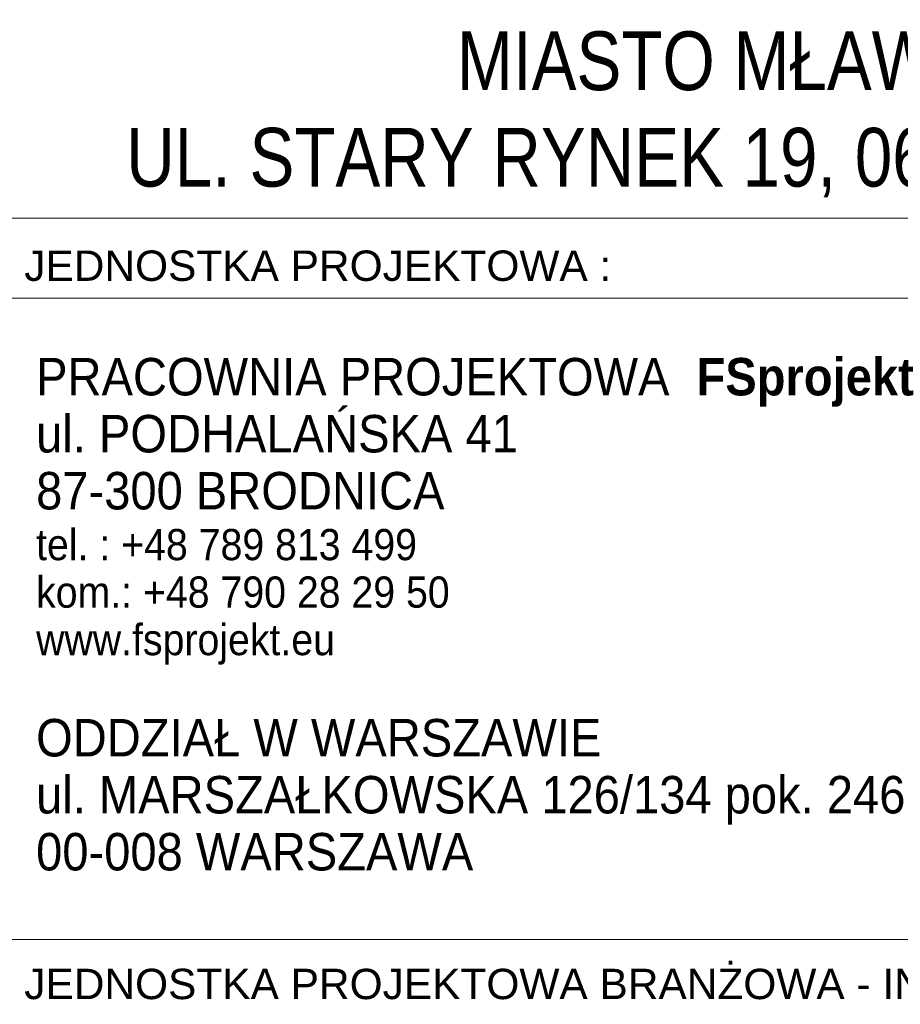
# Model space of a CAD drawing. Header units: millimetres. Extents: x -14609 to 44937, y 52278 to 67558.
# Tile 33 of 48: x 36610 to 36963, y 56671 to 57066. Entities that reach past the tile are written whole.
import ezdxf

# ---------------------------------------------------------------- set-up
doc = ezdxf.new("R2010")
doc.units = ezdxf.units.MM
doc.styles.add('GENERATED_STYLE_1', font='ARIALN.TTF')
doc.styles.add('GENERATED_STYLE_3', font='arial.ttf')

msp = doc.modelspace()

# ---------------------------------------------------------------- linework, layer by layer
at = {"color": 7, "linetype": 'Continuous', "lineweight": 13}
for p, q in [((36605.94, 56986.29), (37181.94, 56986.29)), ((36605.94, 56954.29), (37181.94, 56954.29)), ((36605.94, 56697.48), (37181.94, 56697.48))]:
    msp.add_line(p, q, dxfattribs=at)

# ---------------------------------------------------------------- texts
for s, insert, char_height, attachment_point, line_spacing_factor, style in [('\\A1;{\\pqc;\\fArial Narrow|b0|i0|c0|p34;MIASTO MŁAWA, \\P\\pqc;\\fArial Narrow|b0|i0|c0|p34;UL. STARY RYNEK 19, 06-500 MŁAWA}', (36893.94, 57061.06), 23.5, 2, 0.985871, 'GENERATED_STYLE_1'), ('\\A1;{\\W0.900000x;\\pql;\\fArial|b0|i0|c238|p38;PRACOWNIA PROJEKTOWA\\fCourier New|b0|i0|c238|p53;\\H0.800000x; \\fArial|b1|i0|c238|p38;\\c223;\\H1.250000x;FS\\fArial|b1|i0|c238|p38;\\C152;projekt\\P\\pql;\\fArial|b0|i0|c238|p38;\\C7;ul. PODHALAŃSKA 41 \\P\\pql;\\fArial|b0|i0|c238|p38;87-300 BRODNICA        \\P\\pql;\\fArial|b0|i0|c238|p38;\\H0.833333x;tel. : +48 789 813 499\\P\\pql;\\fArial|b0|i0|c238|p38;kom.: +48 790 28 29 50\\P\\pql;\\fArial|b0|i0|c238|p38;www.fsprojekt.eu\\P\\pql;\\fArial|b0|i0|c238|p38;\\P\\pql;\\fArial|b0|i0|c238|p38;\\H1.200000x;ODDZIAŁ W WARSZAWIE\\P\\pql;\\fArial|b0|i0|c238|p38;ul. MARSZAŁKOWSKA 126/134 pok. 246\\P\\pql;\\fArial|b0|i0|c238|p38;00-008 WARSZAWA}', (36617.04, 56930.3), 15, 1, 0.912923, 'GENERATED_STYLE_3')]:
    msp.add_mtext(s, dxfattribs=dict(at, insert=insert, char_height=char_height, attachment_point=attachment_point, line_spacing_factor=line_spacing_factor, style=style))
at = {"color": 7, "linetype": 'Continuous', "lineweight": 13, "char_height": 12.16, "attachment_point": 4, "style": 'GENERATED_STYLE_3'}
for s, insert in [('\\A1;{\\pql;\\fArial|b0|i0|c238|p38;JEDNOSTKA PROJEKTOWA\\fArial|b0|i0|c238|p38; :}', (36612.3, 56967.17)), ('\\A1;\\pxql;JEDNOSTKA PROJEKTOWA BRANŻOWA - INST. ELEKTRYCZNE:', (36612.3, 56679.53))]:
    msp.add_mtext(s, dxfattribs=dict(at, insert=insert))

doc.saveas('drawing.dxf')
